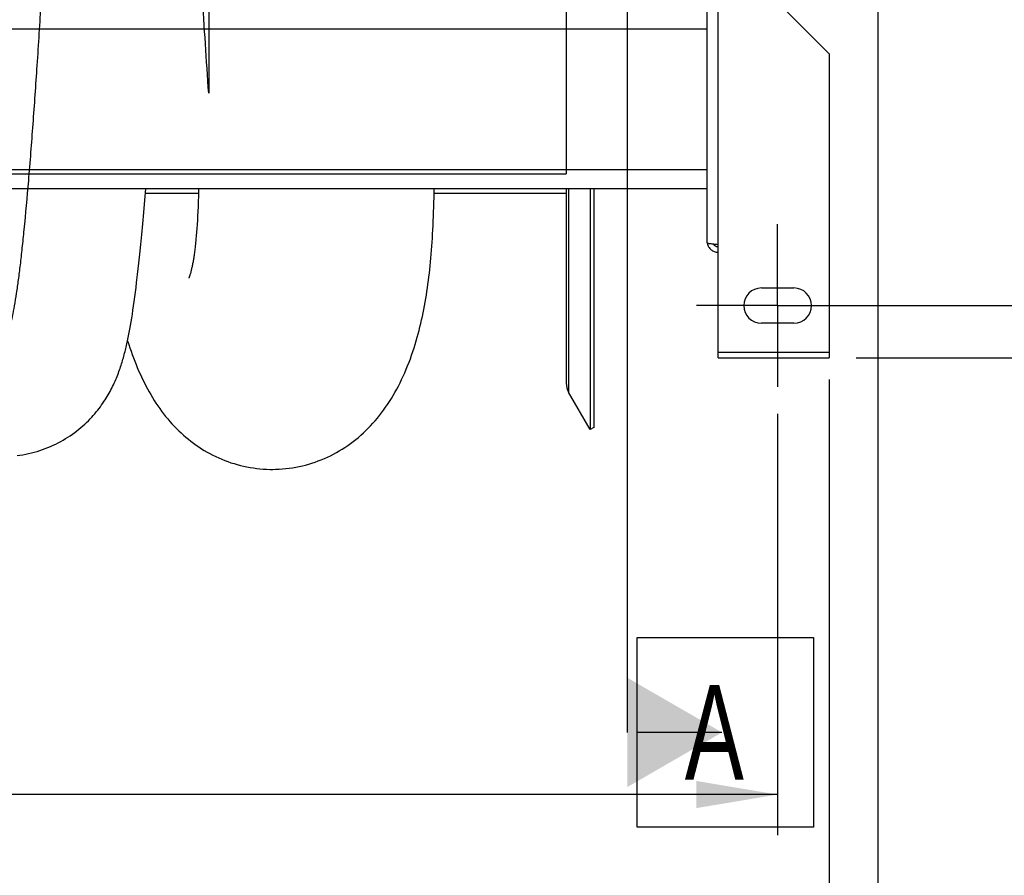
# Model space of a CAD drawing. Extents: x 0 to 420, y 0 to 297.
# Tile 6 of 19: x 206 to 242, y 53 to 85. Entities that reach past the tile are written whole.
import ezdxf

# ---------------------------------------------------------------- set-up
doc = ezdxf.new("R2010")
doc.units = 0
doc.header["$LTSCALE"] = 23.1
doc.linetypes.add('CENTER', pattern=[0.6, 0.375, -0.075, 0.075, -0.075])
doc.layers.get('0').update_dxf_attribs({"linetype": 'CONTINUOUS'})
for name, color, linetype in [('110528_DXF_CONTINUOUS_LINE', 7, 'CONTINUOUS'), ('110528_DXF_DIMENSION', 7, 'CONTINUOUS'), ('110536_DXF_AXIS', 7, 'CONTINUOUS'), ('110536_DXF_CONTINUOUS_LINE', 7, 'CONTINUOUS'), ('110536_DXF_DIMENSION', 7, 'CONTINUOUS'), ('110801_DXF_CONTINUOUS_LINE', 7, 'CONTINUOUS'), ('AG_HOSE_75_8DXF_CONTINUOUS', 7, 'CONTINUOUS'), ('ASE_65-75-10_DXF_DIMENSION', 7, 'CONTINUOUS'), ('G_ASE_DUMMY_DXF_CONTINUOUS', 7, 'CONTINUOUS')]:
    doc.layers.add(name, color=color, linetype=linetype)
doc.styles.get("Standard").update_dxf_attribs({"font": 'txt', "width": 0.7})
doc.dimstyles.new('DIMSTYLE_1', dxfattribs={"dimtxt": 3.5, "dimasz": 3, "dimexe": 1.5, "dimexo": 1, "dimgap": 0.875, "dimtad": 1, "dimdec": 3, "dimlfac": 10, "dimtxsty": 'STANDARD', "dimblk": '_ARROW_FILLED', "dimblk1": '_ARROW_FILLED', "dimblk2": '_ARROW_FILLED', "dimcen": 0.09, "dimazin": 3, "dimtp": 0.8, "dimtm": 0.8, "dimtfac": 1, "dimtdec": 3, "dimtofl": 0, "dimtmove": 0, "dimatfit": 3, "dimtolj": 1})

# ---------------------------------------------------------------- blocks, each defined once
blk = doc.blocks.new('_ARROW_FILLED')
at = {"color": 0, "linetype": 'BYBLOCK'}
blk.add_solid([(0, 0), (-1, 0.167), (-1, -0.167)], dxfattribs=at)
blk = doc.blocks.new('*D1')
at = {"layer": 'ASE_65-75-10_DXF_DIMENSION', "color": 2, "linetype": 'CONTINUOUS'}
for p, q in [((236.843, 126.902), (261.143, 126.902)), ((259.643, 126.902), (259.643, 99.476)), ((259.643, 72.049), (259.643, 99.476)), ((236.843, 72.049), (261.143, 72.049))]:
    blk.add_line(p, q, dxfattribs=at)
at = {"layer": 'ASE_65-75-10_DXF_DIMENSION', "color": 2, "linetype": 'CONTINUOUS', "xscale": 3, "yscale": 3, "zscale": 3}
for p, rotation in [((259.643, 126.902), 90), ((259.643, 72.049), 270)]:
    blk.add_blockref('_ARROW_FILLED', p, dxfattribs=dict(at, rotation=rotation))
at = {"layer": 'ASE_65-75-10_DXF_DIMENSION', "color": 2, "linetype": 'CONTINUOUS', "insert": (255.268, 99.476), "char_height": 3.5, "width": 26.25, "attachment_point": 2, "rotation": 90}
blk.add_mtext('548,533', dxfattribs=at)
blk = doc.blocks.new('*D2')
at = {"layer": 'ASE_65-75-10_DXF_DIMENSION', "color": 2, "linetype": 'CONTINUOUS'}
for p, q in [((156.543, 69.976), (156.543, 54.433)), ((233.943, 69.976), (233.943, 54.433)), ((156.543, 55.933), (195.243, 55.933)), ((233.943, 55.933), (195.243, 55.933))]:
    blk.add_line(p, q, dxfattribs=at)
at = {"layer": 'ASE_65-75-10_DXF_DIMENSION', "color": 2, "linetype": 'CONTINUOUS', "xscale": 3, "yscale": 3, "zscale": 3, "rotation": 180}
blk.add_blockref('_ARROW_FILLED', (156.543, 55.933), dxfattribs=at)
at = {"layer": 'ASE_65-75-10_DXF_DIMENSION', "color": 2, "linetype": 'CONTINUOUS', "xscale": 3, "yscale": 3, "zscale": 3}
blk.add_blockref('_ARROW_FILLED', (233.943, 55.933), dxfattribs=at)
at = {"layer": 'ASE_65-75-10_DXF_DIMENSION', "color": 2, "linetype": 'CONTINUOUS', "insert": (195.243, 60.308), "char_height": 3.5, "width": 12.375, "attachment_point": 2}
blk.add_mtext('774', dxfattribs=at)
blk = doc.blocks.new('*D3')
at = {"layer": 'ASE_65-75-10_DXF_DIMENSION', "color": 2, "linetype": 'CONTINUOUS'}
for p, q in [((154.643, 71.249), (154.643, 44.433)), ((235.843, 71.249), (235.843, 44.433)), ((154.643, 45.933), (195.243, 45.933)), ((235.843, 45.933), (195.243, 45.933))]:
    blk.add_line(p, q, dxfattribs=at)
at = {"layer": 'ASE_65-75-10_DXF_DIMENSION', "color": 2, "linetype": 'CONTINUOUS', "xscale": 3, "yscale": 3, "zscale": 3, "rotation": 180}
blk.add_blockref('_ARROW_FILLED', (154.643, 45.933), dxfattribs=at)
at = {"layer": 'ASE_65-75-10_DXF_DIMENSION', "color": 2, "linetype": 'CONTINUOUS', "xscale": 3, "yscale": 3, "zscale": 3}
blk.add_blockref('_ARROW_FILLED', (235.843, 45.933), dxfattribs=at)
at = {"layer": 'ASE_65-75-10_DXF_DIMENSION', "color": 2, "linetype": 'CONTINUOUS', "insert": (195.243, 50.308), "char_height": 3.5, "width": 11.25, "attachment_point": 2}
blk.add_mtext('812', dxfattribs=at)
blk = doc.blocks.new('*D4')
at = {"layer": 'ASE_65-75-10_DXF_DIMENSION', "color": 2, "linetype": 'CONTINUOUS'}
for p, q in [((152.293, 90.601), (152.293, 34.433)), ((237.643, 85.418), (237.643, 34.433)), ((152.293, 35.933), (194.968, 35.933)), ((237.643, 35.933), (194.968, 35.933))]:
    blk.add_line(p, q, dxfattribs=at)
at = {"layer": 'ASE_65-75-10_DXF_DIMENSION', "color": 2, "linetype": 'CONTINUOUS', "xscale": 3, "yscale": 3, "zscale": 3, "rotation": 180}
blk.add_blockref('_ARROW_FILLED', (152.293, 35.933), dxfattribs=at)
at = {"layer": 'ASE_65-75-10_DXF_DIMENSION', "color": 2, "linetype": 'CONTINUOUS', "xscale": 3, "yscale": 3, "zscale": 3}
blk.add_blockref('_ARROW_FILLED', (237.643, 35.933), dxfattribs=at)
at = {"layer": 'ASE_65-75-10_DXF_DIMENSION', "color": 2, "linetype": 'CONTINUOUS', "insert": (194.968, 40.308), "char_height": 3.5, "width": 18.375, "attachment_point": 2}
blk.add_mtext('853,5', dxfattribs=at)
blk = doc.blocks.new('*D8')
at = {"layer": '110536_DXF_DIMENSION', "color": 2, "linetype": 'CONTINUOUS'}
for p, q in [((234.343, 124.976), (251.143, 124.976)), ((249.643, 124.976), (249.643, 99.476)), ((249.643, 73.976), (249.643, 99.476)), ((234.343, 73.976), (251.143, 73.976))]:
    blk.add_line(p, q, dxfattribs=at)
at = {"layer": '110536_DXF_DIMENSION', "color": 2, "linetype": 'CONTINUOUS', "xscale": 3, "yscale": 3, "zscale": 3}
for p, rotation in [((249.643, 124.976), 90), ((249.643, 73.976), 270)]:
    blk.add_blockref('_ARROW_FILLED', p, dxfattribs=dict(at, rotation=rotation))
at = {"layer": '110536_DXF_DIMENSION', "color": 2, "linetype": 'CONTINUOUS', "insert": (245.268, 99.476), "char_height": 3.5, "width": 10.875, "attachment_point": 2, "rotation": 90}
blk.add_mtext('510', dxfattribs=at)

msp = doc.modelspace()

# ---------------------------------------------------------------- linework, layer by layer
at = {"layer": '110528_DXF_CONTINUOUS_LINE', "color": 7, "linetype": 'CONTINUOUS'}
for p, q in [((226.1405, 78.28525), (226.1405, 71.10955)), ((227.02662, 78.28525), (227.02662, 69.40058)), ((227.02662, 69.40058), (226.22758, 70.78455)), ((227.15652, 69.47558), (227.02662, 69.40058))]:
    msp.add_line(p, q, dxfattribs=at)
at = {"layer": '110528_DXF_CONTINUOUS_LINE', "color": 9, "linetype": 'CONTINUOUS'}
msp.add_line((226.22758, 78.28525), (226.22758, 70.78455), dxfattribs=at)
at = {"layer": '110528_DXF_CONTINUOUS_LINE', "color": 3, "linetype": 'CONTINUOUS'}
msp.add_line((227.15652, 78.28525), (227.15652, 69.47558), dxfattribs=at)
at = {"layer": '110528_DXF_CONTINUOUS_LINE', "color": 7, "linetype": 'CONTINUOUS'}
msp.add_arc((226.7905, 71.10955), 0.65, 180, 210, dxfattribs=at)
at = {"layer": '110528_DXF_DIMENSION', "color": 2, "linetype": 'CONTINUOUS'}
for p, q in [((228.38824, 140.725), (228.38824, 58.22615)), ((228.76324, 61.72615), (235.26324, 61.72615)), ((228.76324, 54.72615), (228.76324, 61.72615)), ((235.26324, 61.72615), (235.26324, 54.72615)), ((231.88824, 58.22615), (228.76324, 58.22615)), ((235.26324, 54.72615), (228.76324, 54.72615))]:
    msp.add_line(p, q, dxfattribs=at)
msp.add_solid([(228.38824, 56.20543), (228.38824, 60.24688), (231.88824, 58.22615)], dxfattribs=at)
at = {"layer": '110536_DXF_AXIS', "color": 7, "linetype": 'CENTER'}
for q in [(233.94275, 76.97559), (230.94274, 73.97558), (236.94276, 73.97558), (233.94275, 70.97557)]:
    msp.add_line((233.94275, 73.97558), q, dxfattribs=at)
at = {"layer": '110536_DXF_CONTINUOUS_LINE', "color": 3, "linetype": 'CONTINUOUS'}
for p, q in [((231.34275, 76.28353), (231.34275, 111.97558)), ((235.84275, 83.27027), (232.84275, 86.27027)), ((235.84275, 83.27027), (235.84275, 72.04892)), ((231.74275, 72.04892), (231.74275, 76.22332)), ((233.34275, 74.62558), (234.54275, 74.62558)), ((234.54275, 73.32558), (233.34275, 73.32558)), ((231.74275, 72.04892), (235.84275, 72.04892))]:
    msp.add_line(p, q, dxfattribs=at)
at = {"layer": '110536_DXF_CONTINUOUS_LINE', "color": 9, "linetype": 'CONTINUOUS'}
for p, q in [((231.74275, 76.22332), (231.74275, 86.46423)), ((235.84275, 72.24892), (231.74275, 72.24892))]:
    msp.add_line(p, q, dxfattribs=at)
at = {"layer": '110536_DXF_CONTINUOUS_LINE', "color": 3, "linetype": 'CONTINUOUS'}
for centre, radius, start, end in [((231.73419, 76.34091), 0.39145, 189.344649, 190.10915), ((233.34275, 73.97558), 0.65, 90, 270), ((234.54275, 73.97558), 0.65, 270, 90)]:
    msp.add_arc(centre, radius, start, end, dxfattribs=at)
for points, knots in [([(231.74275, 76.22332), (231.69171, 76.22821), (231.61756, 76.2353), (231.52335, 76.2454), (231.46332, 76.25279), (231.41456, 76.25977), (231.37683, 76.26733), (231.35556, 76.27291), (231.34275, 76.27995), (231.34275, 76.28353)], [0, 0, 0, 0, 0.37771184, 0.54853637, 0.69852876, 0.82207755, 0.91471109, 0.97358369, 1, 1, 1, 1]), ([(231.34882, 76.2722), (231.35687, 76.22706), (231.38935, 76.13874), (231.48059, 76.03152), (231.6032, 75.96151), (231.69645, 75.94533), (231.74275, 75.94533)], [0, 0, 0, 0, 0.24875061, 0.49833507, 0.74886161, 1, 1, 1, 1])]:
    msp.add_open_spline(points, degree=3, knots=knots, dxfattribs=at)
at = {"layer": '110536_DXF_CONTINUOUS_LINE', "color": 7, "linetype": 'CONTINUOUS'}
msp.add_open_spline([(231.74275, 76.14311), (231.70857, 76.14311), (231.63918, 76.16097), (231.58793, 76.21116), (231.5705, 76.24037)], degree=3, knots=[0, 0, 0, 0, 0.50119096, 1, 1, 1, 1], dxfattribs=at)
at = {"layer": '110801_DXF_CONTINUOUS_LINE', "color": 9, "linetype": 'CONTINUOUS'}
for p, q in [((231.34275, 84.17558), (159.14275, 84.17558)), ((231.34275, 78.98525), (159.14275, 78.98525))]:
    msp.add_line(p, q, dxfattribs=at)
at = {"layer": '110801_DXF_CONTINUOUS_LINE', "color": 7, "linetype": 'CONTINUOUS'}
msp.add_line((231.34275, 78.28525), (159.14275, 78.28525), dxfattribs=at)
at = {"layer": 'AG_HOSE_75_8DXF_CONTINUOUS', "color": 9, "linetype": 'CONTINUOUS'}
for p, q in [((226.1405, 121.84058), (226.1405, 78.83613)), ((212.9405, 99.47558), (212.9405, 81.81078)), ((164.1405, 78.83613), (226.1405, 78.83613))]:
    msp.add_line(p, q, dxfattribs=at)
at = {"layer": 'AG_HOSE_75_8DXF_CONTINUOUS', "color": 7, "linetype": 'CONTINUOUS'}
for p, q in [((210.58471, 77.86417), (210.62045, 78.28525)), ((210.54542, 77.417), (210.58471, 77.86417)), ((212.55107, 77.81774), (212.54421, 77.63139)), ((212.55725, 78.01134), (212.55107, 77.81774)), ((212.53676, 77.45333), (212.52876, 77.28426)), ((212.54421, 77.63139), (212.53676, 77.45333)), ((210.50698, 76.99567), (210.54542, 77.417)), ((212.52022, 77.12401), (212.51121, 76.97211)), ((212.52876, 77.28426), (212.52022, 77.12401)), ((210.46935, 76.59861), (210.50698, 76.99567)), ((212.50158, 76.82672), (212.49142, 76.68714)), ((212.51121, 76.97211), (212.50158, 76.82672)), ((210.43244, 76.22427), (210.46935, 76.59861)), ((212.49142, 76.68714), (212.48064, 76.55359)), ((210.39619, 75.8713), (210.43244, 76.22427)), ((210.36051, 75.53831), (210.39619, 75.8713)), ((210.31369, 75.12315), (210.337, 75.32674)), ((210.337, 75.32674), (210.36051, 75.53831)), ((210.23324, 74.46724), (210.2561, 74.64622)), ((210.2561, 74.64622), (210.27904, 74.83177)), ((210.18769, 74.12811), (210.21044, 74.29461)), ((210.21044, 74.29461), (210.23324, 74.46724)), ((210.11943, 73.66266), (210.14222, 73.81241)), ((210.14222, 73.81241), (210.16496, 73.9675)), ((210.16496, 73.9675), (210.18769, 74.12811)), ((210.07357, 73.37815), (210.09656, 73.518)), ((210.09656, 73.518), (210.11943, 73.66266)), ((210.00328, 72.98381), (210.027, 73.11139)), ((210.027, 73.11139), (210.05041, 73.24272)), ((210.05041, 73.24272), (210.07357, 73.37815))]:
    msp.add_line(p, q, dxfattribs=at)
for points in [[(212.56462, 78.28525), (212.5601, 78.11074), (212.55725, 78.01134)], [(215.30879, 67.93286), (215.41729, 67.93466), (215.54184, 67.93975), (215.66587, 67.94803), (215.78929, 67.95947), (215.91205, 67.97404), (216.03417, 67.99172), (216.15559, 68.01247), (216.27622, 68.03627), (216.3961, 68.0631), (216.51516, 68.09293), (216.63333, 68.12573), (216.75061, 68.16148), (216.86696, 68.20018), (216.98231, 68.24177), (217.09664, 68.28627), (217.20993, 68.33364), (217.32208, 68.38385), (217.43307, 68.43688), (217.54285, 68.49271), (217.65135, 68.5513), (217.7585, 68.6126), (217.86427, 68.67661), (217.96861, 68.74327), (218.07137, 68.81248), (218.17253, 68.88422), (218.27205, 68.95844), (218.36979, 69.03502), (218.46572, 69.11389), (218.55983, 69.19502), (218.65207, 69.27834), (218.74243, 69.36379), (218.83092, 69.45136), (218.91748, 69.54094), (219.00213, 69.63252), (219.08489, 69.72606), (219.16575, 69.82153), (219.24473, 69.9189), (219.32187, 70.01817), (219.39725, 70.11941), (219.47084, 70.22255), (219.54274, 70.32767), (219.61316, 70.43509), (219.68227, 70.54511), (219.74992, 70.65752), (219.81585, 70.77189), (219.88008, 70.8882), (219.94267, 71.00655), (220.00354, 71.12669), (220.06271, 71.24856), (220.12025, 71.3723), (220.17619, 71.4979), (220.23072, 71.6258), (220.28369, 71.75563), (220.33464, 71.88614), (220.38354, 72.0169), (220.43063, 72.14831), (220.47589, 72.28018), (220.51946, 72.41288), (220.5612, 72.54589), (220.6007, 72.67752), (220.63778, 72.80662), (220.67292, 72.93421), (220.70665, 73.06195), (220.73909, 73.19022), (220.77014, 73.31854), (220.79995, 73.44734), (220.82851, 73.57666), (220.85586, 73.70641), (220.88206, 73.83678), (220.90716, 73.96793), (220.93115, 74.09967), (220.95398, 74.23173), (220.97568, 74.36399), (220.99635, 74.49663), (221.01602, 74.62983), (221.03468, 74.76359), (221.05239, 74.89797), (221.06928, 75.03331), (221.08533, 75.16965), (221.10052, 75.30702), (221.11493, 75.44571), (221.12862, 75.5857), (221.14155, 75.72708), (221.15376, 75.87031), (221.16536, 76.0155), (221.17635, 76.16268), (221.18668, 76.31228), (221.19641, 76.46447), (221.20557, 76.61926), (221.21415, 76.77671), (221.22216, 76.93694), (221.22963, 77.10003), (221.23657, 77.26598), (221.24297, 77.43491), (221.24887, 77.6069), (221.2543, 77.78183), (221.25923, 77.95984), (221.26369, 78.14101), (221.26683, 78.28525)], [(212.48064, 76.55359), (212.46911, 76.42439), (212.46311, 76.36118), (212.45696, 76.29957), (212.45067, 76.23952), (212.44426, 76.18102), (212.43782, 76.12465), (212.43141, 76.07069), (212.42498, 76.01883), (212.41848, 75.96874), (212.4119, 75.92011), (212.4053, 75.8731), (212.39875, 75.82799), (212.39232, 75.78525), (212.38593, 75.74438), (212.37944, 75.70431), (212.37278, 75.66465), (212.36602, 75.62574), (212.35918, 75.58766), (212.35227, 75.55041), (212.34527, 75.514), (212.3382, 75.47846), (212.33105, 75.44373), (212.32382, 75.40981), (212.31656, 75.37687), (212.3093, 75.34491), (212.30205, 75.31395), (212.29483, 75.28415), (212.28768, 75.25549), (212.28061, 75.22804), (212.27372, 75.20205), (212.26712, 75.17794), (212.26073, 75.15535), (212.25432, 75.13335), (212.24773, 75.11132), (212.24113, 75.0899), (212.23486, 75.07006), (212.22897, 75.05194), (212.22346, 75.03544), (212.21855, 75.02116), (212.21448, 75.00964), (212.2111, 75.00038), (212.20809, 74.9924), (212.20531, 74.9852), (212.20497, 74.98434)], [(210.27904, 74.83177), (210.29055, 74.92708), (210.31369, 75.12315)], [(205.86134, 68.44161), (205.96837, 68.45566), (206.07503, 68.47232), (206.18128, 68.49158), (206.28693, 68.51341), (206.39193, 68.53778), (206.49623, 68.56467), (206.59965, 68.59403), (206.70215, 68.62584), (206.80367, 68.66006), (206.90403, 68.6966), (207.00319, 68.73542), (207.10109, 68.77648), (207.19758, 68.81968), (207.29261, 68.86496), (207.38614, 68.91227), (207.47802, 68.96149), (207.56824, 69.01255), (207.65675, 69.06539), (207.74337, 69.11984), (207.82812, 69.17585), (207.91096, 69.23333), (207.9917, 69.29207), (208.07035, 69.35198), (208.1469, 69.41299), (208.22119, 69.47488), (208.29325, 69.53754), (208.3631, 69.6009), (208.43062, 69.66475), (208.49583, 69.72896), (208.55879, 69.79347), (208.61947, 69.85814), (208.67792, 69.92286), (208.73418, 69.98757), (208.78829, 70.05217), (208.84031, 70.11659), (208.89028, 70.18076), (208.93827, 70.24463), (208.98428, 70.30806), (209.02843, 70.37108), (209.07093, 70.43385), (209.11179, 70.49632), (209.1511, 70.55848), (209.18909, 70.6206), (209.22582, 70.68271), (209.2613, 70.74475), (209.29567, 70.80691), (209.32903, 70.86931), (209.36135, 70.93183), (209.39257, 70.99428), (209.42274, 71.05672), (209.45187, 71.11909), (209.47987, 71.18106), (209.50675, 71.24259), (209.53259, 71.30373), (209.55736, 71.3643), (209.58108, 71.42422), (209.60383, 71.48357), (209.62567, 71.54237), (209.64662, 71.60057), (209.66674, 71.65823), (209.68613, 71.71549), (209.70481, 71.77235), (209.72282, 71.82883), (209.74026, 71.88509), (209.75714, 71.94116), (209.77349, 71.99704), (209.78939, 72.05288), (209.80486, 72.10871), (209.81991, 72.16455), (209.8346, 72.22052), (209.84896, 72.27667), (209.863, 72.33301), (209.87676, 72.38966), (209.89027, 72.44666), (209.90353, 72.50403), (209.91658, 72.56188), (209.92942, 72.62021), (209.94208, 72.67907), (209.95459, 72.73857), (209.96695, 72.79876), (209.97917, 72.85965), (210.00328, 72.98381)], [(209.94246, 72.68085), (209.94455, 72.67414), (209.98644, 72.5446), (210.02909, 72.41708), (210.07254, 72.29147), (210.11684, 72.16771), (210.16203, 72.04573), (210.20817, 71.9254), (210.25531, 71.80667), (210.30351, 71.68947), (210.35286, 71.57366), (210.40341, 71.45918), (210.45524, 71.34599), (210.50845, 71.23392), (210.56316, 71.12288), (210.61941, 71.0129), (210.67724, 70.90401), (210.7368, 70.79607), (210.79811, 70.68917), (210.86106, 70.58359), (210.92575, 70.47928), (210.99224, 70.37624), (211.06031, 70.27486), (211.12998, 70.17519), (211.20134, 70.07713), (211.2743, 69.98085), (211.34886, 69.88639), (211.4251, 69.79369), (211.50302, 69.70277), (211.58265, 69.61365), (211.66402, 69.52632), (211.74713, 69.44083), (211.83201, 69.35718), (211.91866, 69.27541), (212.00707, 69.19558), (212.09723, 69.11772), (212.18915, 69.04186), (212.28281, 68.96807), (212.37818, 68.89638), (212.47528, 68.82685), (212.57406, 68.75952), (212.67451, 68.69443), (212.7766, 68.63165), (212.88027, 68.57124), (212.98547, 68.51326), (213.09218, 68.45774), (213.2003, 68.40477), (213.30979, 68.35439), (213.4206, 68.30664), (213.53265, 68.26158), (213.6459, 68.21925), (213.76028, 68.17969), (213.87575, 68.14293), (213.99222, 68.10902), (214.10966, 68.07799), (214.22803, 68.04986), (214.34728, 68.02468), (214.46734, 68.00247), (214.5882, 67.98327), (214.7098, 67.9671), (214.83205, 67.95401), (214.95494, 67.94402), (215.07842, 67.93716), (215.20239, 67.93348), (215.30881, 67.93286)]]:
    msp.add_lwpolyline(points, dxfattribs=at)
at = {"layer": 'AG_HOSE_75_8DXF_CONTINUOUS', "color": 9, "linetype": 'CONTINUOUS'}
msp.add_open_spline([(212.9405, 81.81078), (212.8555, 83.02865), (212.68235, 85.71768), (212.43494, 89.98739), (212.17398, 94.81079), (211.95591, 98.98299), (211.77754, 102.38685), (211.64553, 104.88079), (211.51007, 107.3903), (211.371, 109.88884), (211.23198, 112.28337), (211.08962, 114.60638), (210.94374, 116.82473), (210.80016, 118.81819), (210.6821, 120.29172), (210.59371, 121.29808), (210.52778, 122.00137), (210.46015, 122.67083), (210.39059, 123.30211), (210.32111, 123.87391), (210.25175, 124.38476), (210.18252, 124.8334), (210.11349, 125.21875), (210.05357, 125.49943), (210.00465, 125.69124), (209.96918, 125.81374), (209.93283, 125.92161), (209.89561, 126.01361), (209.8579, 126.08692), (209.81458, 126.15089), (209.76421, 126.1916), (209.72098, 126.19036), (209.69378, 126.18227), (209.66096, 126.15807), (209.62576, 126.11465), (209.59123, 126.05601), (209.55674, 125.98117), (209.52214, 125.88998), (209.48747, 125.78241), (209.43836, 125.60702), (209.37587, 125.33563), (209.30281, 124.94848), (209.22801, 124.47942), (209.15297, 123.9372), (209.07778, 123.3233), (209.00251, 122.63943), (208.92715, 121.88763), (208.85172, 121.07014), (208.7428, 119.79867), (208.60545, 118.0094), (208.45624, 115.83895), (208.31764, 113.65873), (208.18542, 111.45591), (208.0497, 109.08257), (207.86197, 105.67167), (207.67384, 102.10955), (207.48158, 98.43258), (207.33473, 95.63553), (207.19163, 92.95159), (207.04888, 90.34022), (206.90248, 87.7601), (206.75212, 85.24534), (206.6019, 82.89735), (206.44845, 80.69336), (206.29155, 78.67317), (206.15523, 77.14902), (206.04882, 76.11694), (205.97927, 75.50039), (205.90982, 74.94372), (205.83892, 74.43722), (205.76648, 73.98578), (205.69197, 73.5943), (205.62698, 73.31576), (205.57352, 73.13169), (205.53606, 73.02176), (205.49869, 72.93108), (205.46142, 72.8595), (205.42402, 72.80674), (205.38585, 72.77206), (205.34412, 72.75703), (205.3016, 72.76658), (205.26283, 72.79715), (205.22392, 72.84759), (205.18437, 72.92034), (205.14401, 73.01658), (205.1035, 73.13532), (205.04538, 73.33753), (204.97497, 73.64706), (204.89703, 74.0711), (204.82061, 74.56364), (204.74555, 75.11891), (204.67035, 75.74553), (204.59264, 76.46394), (204.51287, 77.27588), (204.43121, 78.18257), (204.34948, 79.16247), (204.2371, 80.60539), (204.09826, 82.56508), (203.96441, 84.64054), (203.8551, 86.43193), (203.76747, 87.91781), (203.6775, 89.49084), (203.57263, 91.37359), (203.4558, 93.52665), (203.27632, 96.90396), (203.09548, 100.37377), (202.90962, 103.90418), (202.76678, 106.57241), (202.62026, 109.23326), (202.47337, 111.79115), (202.33025, 114.15144), (202.18806, 116.34852), (202.04247, 118.41849), (201.89291, 120.32844), (201.76396, 121.77056), (201.65912, 122.79641), (201.58211, 123.48057), (201.50326, 124.10571), (201.4222, 124.66577), (201.34146, 125.13937), (201.26416, 125.51215), (201.19049, 125.79088), (201.13042, 125.96451), (201.0801, 126.06907), (201.04559, 126.12447), (201.01082, 126.16392), (200.97381, 126.18838), (200.93218, 126.19319), (200.89121, 126.17399), (200.85336, 126.13596), (200.816, 126.07969), (200.77873, 126.00457), (200.74133, 125.91038), (200.70384, 125.79698), (200.65042, 125.60821), (200.58546, 125.32379), (200.51093, 124.92529), (200.43611, 124.45233), (200.35856, 123.88802), (200.27895, 123.2298), (200.19746, 122.47573), (200.11586, 121.64261), (200.03652, 120.75927), (199.95917, 119.83216), (199.8556, 118.50928), (199.72262, 116.65434), (199.56382, 114.21922), (199.40114, 111.52623), (199.23834, 108.66755), (199.10249, 106.17856), (198.99189, 104.10918), (198.87318, 101.86413), (198.69125, 98.38546), (198.48831, 94.51592), (198.29356, 90.92681), (198.14307, 88.25218), (197.99266, 85.70908), (197.83878, 83.26941), (197.68123, 80.9742), (197.54388, 79.18181), (197.43497, 77.90771), (197.35954, 77.08819), (197.28418, 76.33429), (197.20713, 75.63218), (197.12824, 74.98808), (197.04712, 74.4081), (196.96628, 73.9142), (196.89597, 73.55778), (196.8383, 73.31755), (196.79764, 73.17048), (196.7571, 73.04591), (196.71668, 72.94383), (196.67641, 72.864), (196.63601, 72.8062), (196.59447, 72.76908), (196.54721, 72.75588), (196.50966, 72.77019), (196.48279, 72.79155), (196.45214, 72.82466), (196.41513, 72.88308), (196.37168, 72.97597), (196.32711, 73.09825), (196.28149, 73.25125), (196.23574, 73.43276), (196.17785, 73.6978), (196.1108, 74.06242), (196.03595, 74.54155), (195.96088, 75.09366), (195.84984, 76.01489), (195.7116, 77.38372), (195.55026, 79.26961), (195.38846, 81.43324), (195.25507, 83.41477), (195.14603, 85.13858), (195.0584, 86.57866), (194.96842, 88.11014), (194.85353, 90.12721), (194.7129, 92.68485), (194.54764, 95.78495), (194.37348, 99.10769), (194.19943, 102.43537), (194.05022, 105.24735), (193.93121, 107.43976), (193.83896, 109.10438), (193.74673, 110.72693), (193.65209, 112.34162), (193.55497, 113.93775), (193.4464, 115.64194), (193.32873, 117.38071), (193.19768, 119.16399), (193.06357, 120.81043), (192.92591, 122.29465), (192.78882, 123.55113), (192.66789, 124.45989), (192.5657, 125.07208), (192.49128, 125.44442), (192.42628, 125.70682), (192.37263, 125.87777), (192.33594, 125.97599), (192.3002, 126.054), (192.26571, 126.11307), (192.23103, 126.15614), (192.19535, 126.18366), (192.15691, 126.19371), (192.11851, 126.1833), (192.08286, 126.15546), (192.04687, 126.11038), (192.01028, 126.0462), (191.97296, 125.9619), (191.93552, 125.85841), (191.88193, 125.68306), (191.81692, 125.41525), (191.74247, 125.0364), (191.66777, 124.58271), (191.59278, 124.05549), (191.51762, 123.45627), (191.43993, 122.76524), (191.36018, 121.98051), (191.27854, 121.10074), (191.19683, 120.14663), (191.09359, 118.85188), (190.97168, 117.18189), (190.82862, 115.04376), (190.6818, 112.67818), (190.53136, 110.10257), (190.38085, 107.40241), (190.22594, 104.52916), (190.06699, 101.51516), (189.90811, 98.47591), (189.75327, 95.52717), (189.59868, 92.62997), (189.44013, 89.74465), (189.27736, 86.91371), (189.1147, 84.25549), (188.9752, 82.15057), (188.86118, 80.56439), (188.77404, 79.42381), (188.68468, 78.33473), (188.59931, 77.37885), (188.52123, 76.57803), (188.45164, 75.92092), (188.38213, 75.32261), (188.31112, 74.77233), (188.23847, 74.27507), (188.16375, 73.83579), (188.09883, 73.51692), (188.04575, 73.30006), (188.00819, 73.16561), (187.9707, 73.05038), (187.93329, 72.95441), (187.89602, 72.87754), (187.85866, 72.81958), (187.82096, 72.77986), (187.78607, 72.76196), (187.75916, 72.75988), (187.73204, 72.76503), (187.69597, 72.78778), (187.65616, 72.83549), (187.61584, 72.90549), (187.57552, 72.99773), (187.53503, 73.11238), (187.49442, 73.2495), (187.45373, 73.40906), (187.41296, 73.591), (187.35835, 73.86435), (187.29272, 74.247), (187.21777, 74.7558), (187.14265, 75.337), (187.06497, 76.01), (186.98524, 76.77678), (186.90362, 77.63877), (186.82192, 78.57583), (186.70933, 79.96577), (186.57036, 81.86498), (186.43678, 83.88366), (186.32763, 85.63431), (186.20723, 87.63807), (186.01227, 91.05474), (185.74293, 96.08393), (185.43128, 102.07486), (185.15884, 107.19942), (184.92934, 111.25847), (184.7596, 114.08257), (184.61459, 116.30821), (184.50315, 117.89551), (184.41811, 119.0386), (184.33311, 120.10886), (184.24611, 121.12647), (184.15694, 122.08278), (184.0672, 122.9502), (183.97983, 123.70144), (183.89358, 124.35243), (183.8174, 124.8442), (183.75288, 125.1975), (183.70699, 125.42096), (183.66119, 125.61614), (183.6155, 125.78285), (183.56999, 125.9211), (183.52383, 126.03275), (183.48224, 126.10781), (183.44609, 126.15188), (183.42092, 126.17391), (183.39521, 126.18755), (183.36879, 126.19212), (183.34238, 126.1871), (183.31236, 126.17065), (183.27967, 126.13827), (183.24518, 126.08783), (183.21067, 126.02126), (183.16071, 125.90128), (183.10063, 125.70889), (183.02965, 125.41791), (182.95672, 125.04793), (182.88197, 124.59631), (182.80699, 124.07116), (182.73183, 123.47395), (182.65657, 122.80634), (182.55172, 121.78173), (182.41771, 120.28447), (182.25936, 118.25071), (182.10189, 115.98449), (181.94805, 113.56928), (181.79314, 110.97013), (181.63416, 108.15449), (181.4712, 105.15141), (181.30821, 102.07029), (181.14302, 98.91204), (180.97118, 95.63422), (180.80324, 92.48733), (180.64109, 89.54929), (180.48684, 86.87168), (180.32876, 84.28589), (180.16645, 81.83442), (180.00441, 79.62548), (179.86405, 77.9399), (179.74855, 76.72444), (179.66184, 75.89775), (179.57314, 75.14532), (179.48545, 74.50086), (179.41248, 74.04511), (179.35779, 73.74897), (179.31769, 73.55254), (179.27662, 73.37337), (179.23435, 73.21281), (179.19219, 73.07659), (179.15019, 72.96466), (179.10832, 72.87705), (179.07127, 72.82024), (179.04058, 72.78851), (179.01358, 72.76825), (178.98206, 72.75799), (178.95084, 72.76347), (178.92715, 72.77531), (178.90389, 72.79439), (178.87063, 72.83221), (178.83052, 72.8994), (178.78682, 72.99903), (178.7439, 73.12197), (178.70171, 73.26681), (178.6594, 73.43594), (178.61563, 73.63562), (178.57069, 73.86711), (178.5063, 74.23764), (178.42722, 74.76955), (178.33587, 75.48863), (178.24126, 76.33962), (178.14409, 77.32447), (178.02483, 78.66746), (177.88937, 80.38272), (177.73465, 82.56633), (177.57585, 85.02523), (177.41315, 87.73875), (177.25033, 90.61365), (177.08513, 93.65208), (176.91301, 96.90372), (176.74328, 100.15075), (176.57336, 103.389), (176.40842, 106.47977), (176.23476, 109.62872), (176.06107, 112.62176), (175.88288, 115.47941), (175.70601, 118.06438), (175.54698, 120.11594), (175.41444, 121.6108), (175.32108, 122.55869), (175.23457, 123.34379), (175.15467, 123.99257), (175.07303, 124.5734), (174.98909, 125.07968), (174.91591, 125.44181), (174.85575, 125.68288), (174.81264, 125.831), (174.76869, 125.9565), (174.72343, 126.05777), (174.68334, 126.12335), (174.64996, 126.1598), (174.62174, 126.1819), (174.58255, 126.19554), (174.54388, 126.1831), (174.51687, 126.163), (174.48617, 126.13144), (174.44746, 126.07228), (174.40303, 125.97791), (174.35762, 125.85353), (174.312, 125.70066), (174.24654, 125.44093), (174.16729, 125.04491), (174.07327, 124.46565), (173.97666, 123.75097), (173.88352, 122.94845), (173.79468, 122.08684), (173.70714, 121.15208), (173.61726, 120.10355), (173.52524, 118.94093), (173.43317, 117.69328), (173.33827, 116.32601), (173.24085, 114.84121), (173.11059, 112.7539), (172.94746, 109.97206), (172.75402, 106.47377), (172.55012, 102.6421), (172.41273, 100.01264), (172.3405, 98.63357)], degree=3, knots=[0, 0, 0, 0, 0.0072874, 0.01608454, 0.02552961, 0.03612151, 0.04102343, 0.04587597, 0.0510293, 0.05602514, 0.06081344, 0.06534687, 0.06991775, 0.07408382, 0.07727704, 0.07874169, 0.08011417, 0.08149353, 0.08275815, 0.08390515, 0.08493175, 0.08583543, 0.08661467, 0.08726839, 0.08754802, 0.08779614, 0.08802959, 0.08822685, 0.08838901, 0.08851811, 0.08869526, 0.08873296, 0.08877217, 0.08886312, 0.0889704, 0.08910467, 0.08926811, 0.08946186, 0.08968654, 0.0899425, 0.09054889, 0.09134816, 0.09229393, 0.09338389, 0.09461548, 0.09598576, 0.09749062, 0.09912561, 0.10088626, 0.10510806, 0.10983741, 0.11387274, 0.11814857, 0.12301018, 0.12806291, 0.1385399, 0.14430295, 0.15004165, 0.15525916, 0.16034681, 0.16565285, 0.1706853, 0.1753848, 0.17969719, 0.18387318, 0.18748001, 0.18883108, 0.19006653, 0.19118361, 0.19217964, 0.19311934, 0.19391249, 0.19455813, 0.19482562, 0.19505642, 0.19525103, 0.19541057, 0.19553721, 0.19563538, 0.19571449, 0.19579132, 0.19588399, 0.19600364, 0.19616976, 0.19637677, 0.19662604, 0.19691824, 0.19763234, 0.19851967, 0.1994915, 0.20060736, 0.20186416, 0.20325868, 0.20492067, 0.20673414, 0.20869276, 0.21079018, 0.21537334, 0.22041982, 0.22320482, 0.22608646, 0.22930483, 0.23260994, 0.2373425, 0.24217589, 0.25279837, 0.25808275, 0.26327896, 0.26874846, 0.27399009, 0.27857278, 0.28286348, 0.28713237, 0.29095935, 0.29429925, 0.29577474, 0.29711474, 0.29840886, 0.29953574, 0.30049244, 0.30127643, 0.30180719, 0.30221298, 0.30237041, 0.30249903, 0.30260136, 0.30268253, 0.30275829, 0.30283991, 0.30294295, 0.30307556, 0.30324152, 0.30344268, 0.30368005, 0.30395417, 0.3046135, 0.30542056, 0.30637386, 0.30747149, 0.30882059, 0.31033144, 0.31199881, 0.31381742, 0.31562551, 0.31755217, 0.32173813, 0.32672642, 0.33211882, 0.33784247, 0.34381822, 0.34699831, 0.35021277, 0.35723815, 0.36779177, 0.3733427, 0.37869395, 0.38378255, 0.38854956, 0.39328584, 0.39751541, 0.39927992, 0.40091894, 0.40242796, 0.40380251, 0.40513511, 0.40630133, 0.407298, 0.40812226, 0.40846912, 0.40877254, 0.40903286, 0.40925073, 0.40942739, 0.40956533, 0.40967004, 0.40975405, 0.4098435, 0.40989705, 0.40995892, 0.41011171, 0.4103074, 0.41057041, 0.41088778, 0.41126008, 0.41168753, 0.41250696, 0.4134726, 0.41458207, 0.41583279, 0.41901127, 0.42279387, 0.42713104, 0.4319624, 0.43464879, 0.43744141, 0.44057451, 0.44380633, 0.44950129, 0.45586475, 0.46233787, 0.46936275, 0.47575563, 0.47914693, 0.48246903, 0.48570739, 0.48884798, 0.49212406, 0.49525264, 0.49904137, 0.50252687, 0.5059261, 0.50890178, 0.5114243, 0.51347053, 0.5143731, 0.51512871, 0.51573671, 0.51598552, 0.51619788, 0.51636217, 0.5164972, 0.5166052, 0.51669056, 0.51676202, 0.51683361, 0.51691935, 0.51702791, 0.51717624, 0.51735908, 0.51757771, 0.51783277, 0.51845326, 0.51922159, 0.52013713, 0.52119761, 0.52240019, 0.52374188, 0.52534844, 0.52710852, 0.52901596, 0.53106455, 0.53486167, 0.53901097, 0.54385609, 0.54900949, 0.55441164, 0.559999, 0.56618551, 0.57242795, 0.57816584, 0.58381147, 0.58974668, 0.59541497, 0.60073792, 0.60564388, 0.60800724, 0.61023066, 0.61247205, 0.61453008, 0.61595918, 0.61727497, 0.61847441, 0.61955453, 0.62058691, 0.62147396, 0.62221409, 0.62252876, 0.62280643, 0.62304726, 0.62325176, 0.62342088, 0.62355641, 0.62366189, 0.62374495, 0.62378274, 0.62382106, 0.62390791, 0.62403006, 0.62418916, 0.62438867, 0.62463019, 0.62491452, 0.62524206, 0.62561298, 0.62602732, 0.62690593, 0.62793007, 0.62909705, 0.63040398, 0.63197396, 0.63369875, 0.63557234, 0.6375887, 0.6420228, 0.64693934, 0.64966496, 0.65249312, 0.65892188, 0.67009302, 0.68255655, 0.69473158, 0.70072592, 0.70682472, 0.71161966, 0.71403945, 0.71632301, 0.71846185, 0.7204482, 0.72241949, 0.72419499, 0.72565356, 0.72693387, 0.72811473, 0.72862358, 0.72907753, 0.72947634, 0.72982009, 0.73010915, 0.73034441, 0.7305409, 0.73061828, 0.73068356, 0.73073938, 0.73078987, 0.7308405, 0.7308967, 0.73099179, 0.73111199, 0.73126039, 0.73143858, 0.73188725, 0.73246148, 0.73322606, 0.73413755, 0.73519379, 0.73639237, 0.73773047, 0.73920406, 0.74254034, 0.7467034, 0.75138063, 0.75610048, 0.76114957, 0.76692307, 0.77293452, 0.77910203, 0.78534077, 0.79181265, 0.79869501, 0.80415204, 0.8093772, 0.81470483, 0.81961601, 0.82404258, 0.82792586, 0.82971219, 0.83133052, 0.83288754, 0.83423458, 0.83521264, 0.83564232, 0.83603212, 0.83640926, 0.83673946, 0.83702293, 0.83726019, 0.83745235, 0.8376019, 0.83766236, 0.83771475, 0.83780306, 0.83784967, 0.83790069, 0.83795946, 0.8380282, 0.8382004, 0.83842359, 0.83867709, 0.83897706, 0.83932385, 0.83971761, 0.84019712, 0.84073139, 0.84196244, 0.84340663, 0.84505809, 0.84707331, 0.8493139, 0.85310618, 0.85734378, 0.86238105, 0.86781446, 0.87357048, 0.87956953, 0.88597836, 0.89300751, 0.89897829, 0.90533485, 0.91148332, 0.9178037, 0.92323108, 0.92857439, 0.93326996, 0.93551377, 0.93753248, 0.93895539, 0.94022851, 0.94143436, 0.94245631, 0.94329153, 0.94363878, 0.94393918, 0.94421215, 0.94443177, 0.94460068, 0.94466796, 0.94472552, 0.94481424, 0.94490243, 0.94495468, 0.94501496, 0.94516413, 0.9453739, 0.94563666, 0.94595377, 0.94632581, 0.94723517, 0.94836337, 0.9498285, 0.95153961, 0.95318579, 0.95499884, 0.95714377, 0.95946761, 0.96196049, 0.96461154, 0.96764878, 0.97084265, 0.97709546, 0.98428269, 0.99175668, 1, 1, 1, 1], dxfattribs=at)
at = {"layer": 'G_ASE_DUMMY_DXF_CONTINUOUS', "color": 7, "linetype": 'CONTINUOUS'}
for p, q in [((212.56008, 78.1102), (210.60572, 78.1102)), ((226.1405, 78.1102), (221.26293, 78.1102))]:
    msp.add_line(p, q, dxfattribs=at)

# ---------------------------------------------------------------- texts
at = {"layer": '110528_DXF_DIMENSION', "color": 2, "linetype": 'CONTINUOUS', "insert": (230.51324, 59.97615), "char_height": 3.5, "width": 4.5, "attachment_point": 1}
msp.add_mtext('A', dxfattribs=at)

# ---------------------------------------------------------------- dimensions: what is measured, and where the dimension line sits
at = {"layer": '110536_DXF_DIMENSION', "color": 2, "linetype": 'CONTINUOUS'}
dim = msp.add_linear_dim(base=(249.64275, 124.97558), p1=(233.34275, 73.97558), p2=(233.34275, 124.97558), angle=90, dimstyle='DIMSTYLE_1', dxfattribs=at)
dim.commit()
dim.dimension.update_dxf_attribs({"geometry": '*D8', "text_midpoint": (249.64275, 98.97557), "dimtype": 160})
at = {"layer": 'ASE_65-75-10_DXF_DIMENSION', "color": 2, "linetype": 'CONTINUOUS'}
for base, p1, p2, angle, picture, middle in [((259.64275, 72.04892), (235.84275, 126.90223), (235.84275, 72.04892), 270, '*D1', (259.64275, 98.97559)), ((152.29275, 35.9328), (237.64275, 86.41789), (152.29275, 91.60058), 180, '*D4', (194.46775, 35.9328))]:
    dim = msp.add_linear_dim(base=base, p1=p1, p2=p2, angle=angle, dimstyle='DIMSTYLE_1', dxfattribs=at)
    dim.commit()
    dim.dimension.update_dxf_attribs({"geometry": picture, "text_midpoint": middle, "dimtype": 160})
for base, p1, p2, picture, middle in [((235.84275, 45.9328), (154.64275, 72.24892), (235.84275, 72.24892), '*D3', (194.74275, 45.9328)), ((233.94275, 55.9328), (156.54275, 70.97557), (233.94275, 70.97557), '*D2', (194.74275, 55.9328))]:
    dim = msp.add_linear_dim(base=base, p1=p1, p2=p2, dimstyle='DIMSTYLE_1', dxfattribs=at)
    dim.commit()
    dim.dimension.update_dxf_attribs({"geometry": picture, "text_midpoint": middle, "dimtype": 160})

doc.saveas('drawing.dxf')
